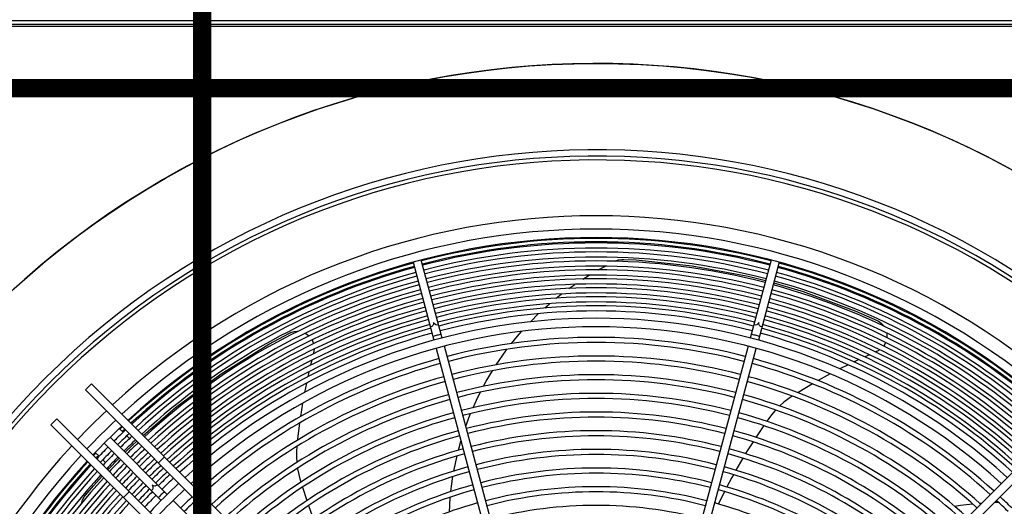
# Model space of a CAD drawing. Header units: centimetres. Extents: x -92429 to 178773, y 2337 to 428125.
# Tile 35 of 138: x 162336 to 162390, y 9070 to 9096. Entities that reach past the tile are written whole.
import ezdxf

# ---------------------------------------------------------------- set-up
doc = ezdxf.new("R2010")
doc.units = ezdxf.units.CM
doc.header["$LTSCALE"] = 50
doc.layers.add('Dach_Ist$0$RYSUNKOWE_NIEDRUK', color=6, linetype='Continuous', plot=False)
doc.layers.add('WL_urządzenia', color=1, linetype='Continuous')

msp = doc.modelspace()

# ---------------------------------------------------------------- linework, layer by layer
at = {"layer": 'Dach_Ist$0$RYSUNKOWE_NIEDRUK', "color": 8, "const_width": 1, "elevation": 2170}
for points in [[(162474.34, 8804.997), (162761.334, 8893.291), (162225.915, 8893.291), (162346.373, 8893.291), (162346.373, 8733.149), (162346.373, 13607.706), (162346.373, 13508.773), (162262.567, 13508.773), (162671.299, 13508.773), (162444.719, 13577.681)], [(160950.094, 9220.444), (161038.388, 9507.438), (161038.388, 8972.019), (161038.388, 9092.477), (160878.246, 9092.477), (169338.274, 9092.477)]]:
    msp.add_lwpolyline(points, dxfattribs=at)
at = {"layer": 'WL_urządzenia', "color": 1, "linetype": 'Continuous'}
for p, q in [((162416.557, 9096.149, 2170), (162319.222, 9096.149, 2170)), ((162319.222, 9095.871, 2170), (162416.557, 9095.871, 2170)), ((162416.464, 9095.963, 2170), (162319.315, 9095.963, 2170)), ((162357.889, 9082.982, 2170), (162359.029, 9078.728, 2170)), ((162359.476, 9078.848, 2170), (162358.337, 9083.102, 2170)), ((162368, 9082.565, 2170), (162368.392, 9082.774, 2170)), ((162368.934, 9083.041, 2170), (162368.962, 9083.054, 2170)), ((162368.962, 9083.054, 2170), (162369.108, 9083.108, 2170)), ((162369.108, 9083.108, 2170), (162369.289, 9083.139, 2170)), ((162369.289, 9083.139, 2170), (162369.392, 9083.14, 2170)), ((162369.392, 9083.14, 2170), (162370.064, 9083.106, 2170)), ((162370.064, 9083.106, 2170), (162373.139, 9082.793, 2170)), ((162373.139, 9082.793, 2170), (162376.195, 9082.216, 2170)), ((162377.442, 9083.102, 2170), (162376.303, 9078.848, 2170)), ((162377.89, 9082.982, 2170), (162376.75, 9078.728, 2170)), ((162367.161, 9082.067, 2170), (162367.514, 9082.285, 2170)), ((162376.195, 9082.216, 2170), (162377.142, 9081.982, 2170)), ((162366.401, 9081.552, 2170), (162366.721, 9081.777, 2170)), ((162377.59, 9081.862, 2170), (162379.188, 9081.384, 2170)), ((162365.71, 9081.024, 2170), (162365.881, 9081.16, 2170)), ((162365.881, 9081.16, 2170), (162366.002, 9081.254, 2170)), ((162379.188, 9081.384, 2170), (162382.07, 9080.314, 2170)), ((162365.079, 9080.486, 2170), (162365.346, 9080.72, 2170)), ((162364.298, 9079.733, 2170), (162364.746, 9080.177, 2170)), ((162382.07, 9080.314, 2170), (162383.232, 9079.802, 2170)), ((162383.232, 9079.802, 2170), (162383.301, 9079.766, 2170)), ((162383.301, 9079.766, 2170), (162383.452, 9079.659, 2170)), ((162383.452, 9079.659, 2170), (162383.577, 9079.527, 2170)), ((162383.577, 9079.527, 2170), (162383.593, 9079.505, 2170)), ((162350.017, 9078.513, 2170), (162351.136, 9079.113, 2170)), ((162351.136, 9079.113, 2170), (162351.206, 9079.146, 2170)), ((162351.206, 9079.146, 2170), (162351.384, 9079.199, 2170)), ((162351.384, 9079.199, 2170), (162351.564, 9079.216, 2170)), ((162351.564, 9079.216, 2170), (162351.593, 9079.216, 2170)), ((162351.999, 9079.106, 2170), (162352.078, 9079.058, 2170)), ((162352.078, 9079.058, 2170), (162352.195, 9078.965, 2170)), ((162363.262, 9078.55, 2170), (162363.594, 9078.955, 2170)), ((162363.594, 9078.955, 2170), (162363.814, 9079.21, 2170)), ((162383.757, 9079.117, 2170), (162383.768, 9079.026, 2170)), ((162383.768, 9079.026, 2170), (162383.767, 9078.876, 2170)), ((162347.4, 9076.901, 2170), (162350.017, 9078.513, 2170)), ((162352.37, 9078.741, 2170), (162352.417, 9078.643, 2170)), ((162352.417, 9078.643, 2170), (162352.452, 9078.544, 2170)), ((162363.483, 9063.894, 2170), (162359.596, 9078.401, 2170)), ((162376.183, 9078.401, 2170), (162372.296, 9063.894, 2170)), ((162383.65, 9078.503, 2170), (162383.593, 9078.414, 2170)), ((162383.698, 9078.6, 2170), (162383.65, 9078.503, 2170)), ((162352.456, 9078.051, 2170), (162352.441, 9077.993, 2170)), ((162352.47, 9078.11, 2170), (162352.456, 9078.051, 2170)), ((162352.486, 9078.252, 2170), (162352.47, 9078.11, 2170)), ((162359.149, 9078.281, 2170), (162363.035, 9063.774, 2170)), ((162362.422, 9077.383, 2170), (162362.96, 9078.156, 2170)), ((162362.96, 9078.156, 2170), (162363.017, 9078.233, 2170)), ((162372.744, 9063.774, 2170), (162376.63, 9078.281, 2170)), ((162382.81, 9077.935, 2170), (162382.559, 9077.822, 2170)), ((162382.815, 9077.937, 2170), (162382.81, 9077.935, 2170)), ((162383.207, 9078.107, 2170), (162383.152, 9078.084, 2170)), ((162383.262, 9078.133, 2170), (162383.207, 9078.107, 2170)), ((162383.384, 9078.207, 2170), (162383.262, 9078.133, 2170)), ((162352.348, 9077.632, 2170), (162352.282, 9077.365, 2170)), ((162352.349, 9077.637, 2170), (162352.348, 9077.632, 2170)), ((162381.65, 9077.393, 2170), (162381.19, 9077.161, 2170)), ((162382.228, 9077.67, 2170), (162381.976, 9077.551, 2170)), ((162344.901, 9075.055, 2170), (162347.4, 9076.901, 2170)), ((162352.198, 9077.01, 2170), (162352.137, 9076.738, 2170)), ((162361.884, 9076.496, 2170), (162362.219, 9077.064, 2170)), ((162380.661, 9076.884, 2170), (162380.011, 9076.525, 2170)), ((162339.998, 9076.019, 2170), (162340.326, 9076.346, 2170)), ((162340.326, 9076.346, 2170), (162364.355, 9052.318, 2170)), ((162352.061, 9076.384, 2170), (162351.959, 9075.879, 2170)), ((162361.728, 9076.212, 2170), (162361.884, 9076.496, 2170)), ((162371.424, 9052.318, 2170), (162395.453, 9076.346, 2170)), ((162379.704, 9076.348, 2170), (162378.956, 9075.897, 2170)), ((162363.964, 9052.053, 2170), (162339.998, 9076.019, 2170)), ((162361.409, 9075.584, 2170), (162361.561, 9075.892, 2170)), ((162395.781, 9076.019, 2170), (162371.815, 9052.053, 2170)), ((162378.591, 9075.667, 2170), (162378.405, 9075.542, 2170)), ((162378.606, 9075.677, 2170), (162378.591, 9075.667, 2170)), ((162378.956, 9075.897, 2170), (162378.902, 9075.864, 2170)), ((162351.853, 9075.291, 2170), (162351.735, 9074.558, 2170)), ((162361.162, 9075.043, 2170), (162361.409, 9075.584, 2170)), ((162378.142, 9075.34, 2170), (162377.913, 9075.139, 2170)), ((162378.405, 9075.542, 2170), (162378.142, 9075.34, 2170)), ((162343.136, 9073.536, 2170), (162344.901, 9075.055, 2170)), ((162360.766, 9074.036, 2170), (162360.991, 9074.632, 2170)), ((162360.991, 9074.632, 2170), (162361.028, 9074.725, 2170)), ((162377.466, 9074.653, 2170), (162377.323, 9074.463, 2170)), ((162377.67, 9074.892, 2170), (162377.466, 9074.653, 2170)), ((162377.696, 9074.92, 2170), (162377.67, 9074.892, 2170)), ((162338.098, 9074.118, 2170), (162338.425, 9074.445, 2170)), ((162362.126, 9050.089, 2170), (162338.098, 9074.118, 2170)), ((162338.425, 9074.445, 2170), (162362.391, 9050.479, 2170)), ((162351.686, 9074.207, 2170), (162351.58, 9073.34, 2170)), ((162377.042, 9074.066, 2170), (162376.612, 9073.427, 2170)), ((162377.323, 9074.463, 2170), (162377.209, 9074.303, 2170)), ((162341.842, 9073.913, 2170), (162342.049, 9073.706, 2170)), ((162342.245, 9073.509, 2170), (162342.396, 9073.359, 2170)), ((162341.015, 9073.101, 2170), (162344.129, 9069.987, 2170)), ((162341.343, 9073.429, 2170), (162344.456, 9070.315, 2170)), ((162342.162, 9072.609, 2170), (162342.565, 9073.001, 2170)), ((162342.565, 9073.001, 2170), (162342.796, 9073.221, 2170)), ((162351.58, 9073.34, 2170), (162351.573, 9073.277, 2170)), ((162360.365, 9072.728, 2170), (162360.503, 9073.226, 2170)), ((162376.455, 9073.186, 2170), (162376.143, 9072.69, 2170)), ((162340.738, 9072.395, 2170), (162340.531, 9072.602, 2170)), ((162351.521, 9072.687, 2170), (162351.518, 9072.356, 2170)), ((162351.537, 9072.911, 2170), (162351.521, 9072.687, 2170)), ((162351.538, 9072.929, 2170), (162351.537, 9072.911, 2170)), ((162360.128, 9071.665, 2170), (162360.287, 9072.416, 2170)), ((162376.143, 9072.69, 2170), (162376.05, 9072.537, 2170)), ((162341.085, 9072.048, 2170), (162340.934, 9072.198, 2170)), ((162341.223, 9071.648, 2170), (162341.834, 9072.282, 2170)), ((162343.974, 9072.043, 2170), (162344.302, 9072.371, 2170)), ((162351.518, 9072.356, 2170), (162351.536, 9072.051, 2170)), ((162375.902, 9072.292, 2170), (162375.521, 9071.634, 2170)), ((162351.575, 9071.745, 2170), (162351.581, 9071.708, 2170)), ((162351.581, 9071.708, 2170), (162351.643, 9071.4, 2170)), ((162351.643, 9071.4, 2170), (162351.705, 9071.17, 2170)), ((162360.114, 9071.59, 2170), (162360.128, 9071.665, 2170)), ((162375.383, 9071.385, 2170), (162375.306, 9071.244, 2170)), ((162340.425, 9070.772, 2170), (162340.907, 9071.308, 2170)), ((162351.705, 9071.17, 2170), (162351.761, 9070.982, 2170)), ((162359.987, 9070.768, 2170), (162360.061, 9071.281, 2170)), ((162375.306, 9071.244, 2170), (162375.027, 9070.718, 2170)), ((162339.923, 9070.181, 2170), (162339.985, 9070.263, 2170)), ((162339.985, 9070.263, 2170), (162340.425, 9070.772, 2170)), ((162342.073, 9070.142, 2170), (162342.401, 9070.47, 2170)), ((162351.845, 9070.705, 2170), (162352.084, 9069.972, 2170)), ((162359.951, 9070.467, 2170), (162359.967, 9070.609, 2170)), ((162359.967, 9070.609, 2170), (162359.987, 9070.768, 2170)), ((162374.898, 9070.466, 2170), (162374.566, 9069.791, 2170)), ((162339.781, 9069.841, 2170), (162339.788, 9069.871, 2170)), ((162339.788, 9069.871, 2170), (162339.835, 9070.019, 2170)), ((162339.835, 9070.019, 2170), (162339.923, 9070.181, 2170)), ((162355.404, 9059.368, 2170), (162344.784, 9069.987, 2170)), ((162359.887, 9069.705, 2170), (162359.921, 9070.164, 2170)), ((162387.466, 9069.669, 2170), (162387.787, 9069.721, 2170)), ((162387.787, 9069.721, 2170), (162388.44, 9069.806, 2170)), ((162388.817, 9069.843, 2170), (162388.961, 9069.854, 2170)), ((162389.654, 9069.892, 2170), (162389.757, 9069.895, 2170)), ((162389.757, 9069.895, 2170), (162389.853, 9069.897, 2170)), ((162352.177, 9069.7, 2170), (162352.376, 9069.149, 2170)), ((162359.87, 9069.363, 2170), (162359.887, 9069.705, 2170))]:
    msp.add_line(p, q, dxfattribs=at)
for points in [[(162359.283, 9079.571, -0.407676), (162359.01, 9079.692, -0.407676), (162358.835, 9079.451)], [(162376.944, 9079.451, -0.407676), (162376.769, 9079.692, -0.407676), (162376.496, 9079.571)], [(162359.421, 9079.053, -0.037253), (162359.195, 9079.002, -0.037253), (162358.974, 9078.933)], [(162376.805, 9078.933, -0.037253), (162376.584, 9079.002, -0.037253), (162376.358, 9079.053)], [(162343.927, 9070.844, -0.407676), (162343.631, 9070.813, -0.407676), (162343.599, 9070.517)], [(162344.306, 9070.465, -0.037253), (162344.136, 9070.307, -0.037253), (162343.979, 9070.137)]]:
    msp.add_lwpolyline(points, format="xyb", dxfattribs=at)
msp.add_circle((162367.889, 9046.554, 2170), 47.277, dxfattribs=at)
for radius, start, end in [(47.277, 229.4416, 220.5584), (42.566, 227.9961, 222.0039), (42.222, 228.0205, 221.9795), (42.012, 228.0356, 221.9644), (38.964, 47.3179, 132.6821), (38.239, 47.362, 132.638), (37.775, 47.3909, 132.6091), (37.729, 75.3519, 104.6481), (37.544, 75.3537, 104.6463), (37.483, 75.3543, 104.6457), (37.205, 75.3569, 104.6431), (36.992, 75.359, 104.641), (36.714, 75.3617, 104.6383), (37.729, 105.3519, 132.6061), (37.544, 105.3537, 132.5943), (37.483, 105.3543, 132.5904), (36.501, 75.3638, 104.6362), (36.223, 75.3666, 104.6334), (37.483, 47.4096, 74.6457), (37.544, 47.4057, 74.6463), (37.729, 47.3939, 74.6481), (37.205, 105.3569, 132.5724), (36.992, 105.359, 132.5584), (36.011, 75.3687, 104.6313), (35.732, 75.3716, 104.6284), (36.992, 47.4416, 74.641), (37.205, 47.4276, 74.6431), (36.714, 105.3617, 132.5399), (36.501, 105.3638, 132.5256), (35.52, 75.3738, 104.6262), (35.242, 75.3768, 104.6232), (35.029, 75.3791, 104.6209), (36.501, 47.4744, 74.6362), (36.714, 47.4601, 74.6383), (36.223, 105.3666, 132.5065), (36.011, 105.3687, 132.4918), (35.732, 105.3716, 132.4723), (34.751, 75.3821, 104.6179), (34.538, 75.3845, 104.6155), (35.732, 47.5277, 74.6284), (36.011, 47.5082, 74.6313), (36.223, 47.4935, 74.6334), (35.52, 105.3738, 132.4571), (35.242, 105.3768, 132.4371), (34.26, 75.3876, 104.6124), (34.048, 75.39, 104.61), (35.242, 47.5629, 74.6232), (35.52, 47.5429, 74.6262), (35.029, 105.3791, 132.4215), (34.751, 105.3821, 132.4008), (33.769, 75.3932, 104.6068), (34.751, 47.5992, 74.6179), (35.029, 47.5785, 74.6209), (34.538, 105.3845, 132.3848), (34.26, 105.3876, 132.3636), (33.372, 47.7066, 132.2934), (32.908, 47.7448, 132.2552), (34.26, 47.6364, 74.6124), (34.538, 47.6152, 74.6155), (34.048, 105.39, 132.3471), (33.769, 105.3932, 132.3252), (32.329, 75.4107, 104.5893), (33.769, 47.6748, 74.6068), (34.048, 47.6529, 74.61), (32.051, 75.4143, 104.5857), (31.31, 75.4241, 104.5759), (32.329, 105.4107, 132.206), (32.051, 105.4143, 132.1817), (31.032, 75.4279, 104.5721), (32.051, 47.8183, 74.5857), (32.329, 47.794, 74.5893), (31.31, 105.4241, 132.1149), (30.291, 75.4384, 104.5616), (31.31, 47.8851, 74.5759), (31.032, 105.4279, 132.0891), (30.013, 75.4424, 104.5576), (31.032, 47.9109, 74.5721), (30.291, 105.4384, 132.0178), (29.272, 75.4536, 104.5464), (30.291, 47.9822, 74.5616), (30.013, 105.4424, 131.9901), (28.994, 75.458, 104.542), (30.013, 48.0099, 74.5576), (38.964, 133.364, 136.636), (29.272, 105.4536, 131.9139), (28.253, 75.47, 104.53), (29.272, 48.0861, 74.5464), (38.239, 133.333, 136.667), (37.775, 133.3125, 136.6875), (28.994, 105.458, 131.8843), (27.975, 75.4747, 104.5253), (28.994, 48.1157, 74.542), (37.483, 133.2993, 134.6457), (37.205, 133.2866, 134.6431), (37.729, 133.3104, 133.5921), (36.992, 133.2768, 134.641), (37.544, 133.3021, 133.5851), (28.253, 105.47, 131.8025), (27.975, 105.4747, 131.7707), (27.234, 75.4876, 104.5124), (26.956, 75.4926, 104.5074), (27.975, 48.2293, 74.5253), (28.253, 48.1975, 74.53), (38.964, 137.3179, 221.7267), (36.714, 133.2637, 134.6383), (36.501, 133.2536, 134.6362), (36.223, 133.2402, 134.6334), (38.239, 137.3619, 222.6381), (37.729, 136.4079, 136.6896), (37.544, 136.4149, 136.6979), (37.483, 135.3543, 136.7007), (37.205, 135.3569, 136.7134), (36.992, 135.359, 136.7232), (36.011, 133.2298, 134.6313), (35.732, 133.216, 134.6284), (35.52, 133.2053, 134.6262), (27.234, 105.4876, 131.6827), (26.956, 105.4926, 131.6484), (26.215, 75.5065, 104.4935), (25.937, 75.512, 104.488), (26.956, 48.3516, 74.5074), (27.234, 48.3173, 74.5124), (37.775, 137.3909, 222.6091), (37.729, 137.3939, 164.6481), (37.544, 137.4057, 164.6463), (37.483, 137.4096, 164.6457), (36.714, 135.3617, 136.7363), (36.501, 135.3638, 136.7464), (36.223, 135.3666, 136.7598), (35.242, 133.1912, 134.6232), (35.029, 133.1802, 134.6209), (34.751, 133.1656, 134.6179), (37.205, 137.4276, 164.6431), (36.992, 137.4416, 164.641), (36.714, 137.4601, 164.6383), (36.011, 135.3687, 136.7702), (35.732, 135.3716, 136.784), (35.52, 135.3738, 136.7947), (34.538, 133.1543, 134.6155), (34.26, 133.1393, 134.6124), (34.048, 133.1277, 134.61), (26.215, 105.5065, 131.5536), (25.937, 105.512, 131.5166), (25.196, 75.527, 104.473), (24.918, 75.5329, 104.4671), (25.937, 48.4834, 74.488), (26.215, 48.4464, 74.4935), (36.501, 137.4744, 164.6362), (36.223, 137.4935, 164.6334), (36.011, 137.5082, 164.6313), (35.242, 135.3768, 136.8088), (35.029, 135.3791, 136.8198), (34.751, 135.3821, 136.8344), (34.538, 135.3845, 136.8457), (33.372, 133.0898, 136.9102), (33.769, 133.1123, 134.6068), (25.196, 105.527, 131.414), (25.196, 48.586, 74.473), (35.732, 137.5277, 164.6284), (35.52, 137.5429, 164.6262), (35.242, 137.5629, 164.6232), (34.26, 135.3876, 136.8607), (34.048, 135.39, 136.8723), (33.769, 135.3932, 136.8877), (32.908, 133.0629, 136.9371), (24.918, 105.5329, 131.374), (24.177, 75.5492, 104.4508), (23.899, 75.5556, 104.4444), (24.918, 48.626, 74.4671), (35.029, 137.5785, 164.6209), (34.751, 137.5992, 164.6179), (34.538, 137.6152, 164.6155), (32.329, 133.0281, 134.5893), (32.051, 133.011, 134.5857), (24.177, 105.5492, 131.2627), (23.158, 75.5734, 104.4266), (24.177, 48.7373, 74.4508), (32.051, 45.4143, 46.989), (32.329, 45.4107, 46.9719)]:
    msp.add_arc((162367.889, 9046.554, 2170), radius, start, end, dxfattribs=at)

doc.saveas('drawing.dxf')
